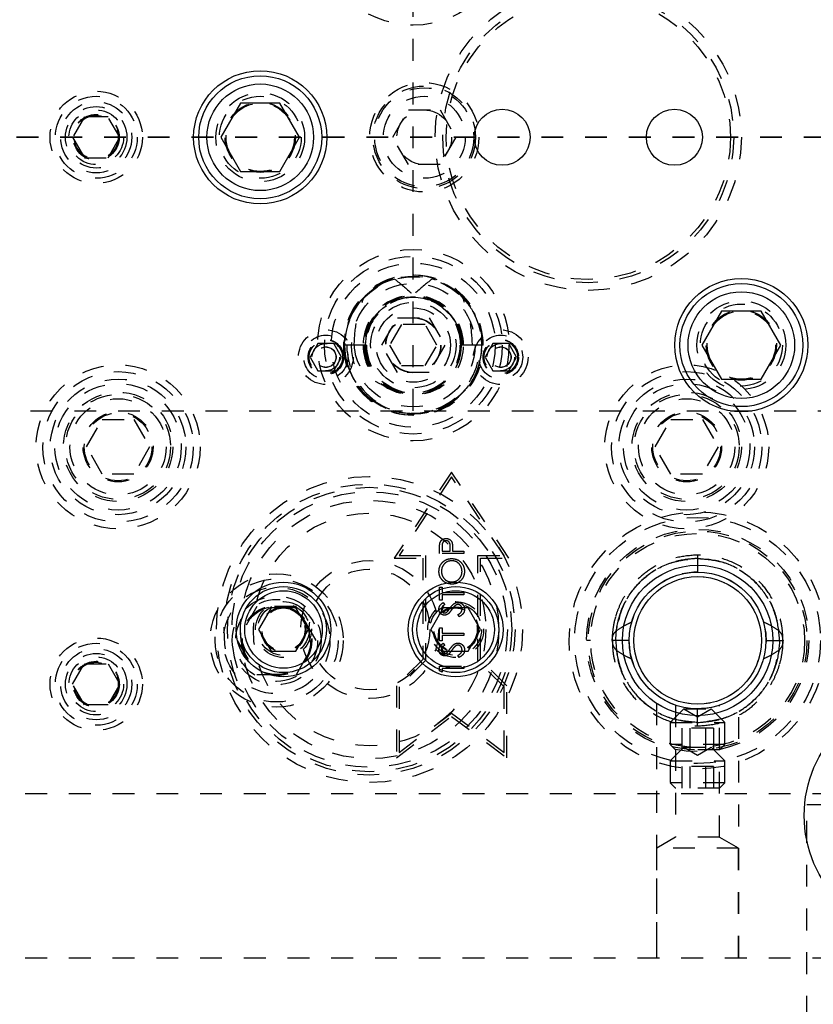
# Model space of a CAD drawing. Header units: inches. Extents: x 1772 to 2706, y -534 to -52.
# Tile 178 of 256: x 1911.48 to 1915.11, y -441.81 to -437.31. Entities that reach past the tile are written whole.
import ezdxf

# ---------------------------------------------------------------- set-up
doc = ezdxf.new("R2010")
doc.units = ezdxf.units.IN
doc.header["$LTSCALE"] = 0.5
doc.header["$MEASUREMENT"] = 0
doc.linetypes.add('HIDDEN', pattern=[0.225, 0.15, -0.075])
doc.linetypes.add('PHANTOM', pattern=[0.25, 0.125, -0.025, 0.025, -0.025, 0.025, -0.025])
doc.layers.add('SID-M-H', color=4, linetype='HIDDEN')
doc.layers.add('SID-M-S', color=105, linetype='Continuous')

msp = doc.modelspace()

# ---------------------------------------------------------------- linework, layer by layer
at = {"color": 7, "linetype": 'PHANTOM', "lineweight": 35}
msp.add_line((1931.36397, -437.85102), (1866.92985, -437.85102), dxfattribs=at)
at = {"layer": 'SID-M-H'}
for p, q in [((1913.27841, -439.10102), (1913.27841, -436.60102)), ((1913.18407, -437.85102), (1913.25624, -437.72602)), ((1913.25624, -437.72602), (1913.40058, -437.72602)), ((1913.40058, -437.72602), (1913.47274, -437.85102)), ((1911.77428, -437.75727), (1911.72015, -437.85102)), ((1911.88253, -437.75727), (1911.77428, -437.75727)), ((1911.93666, -437.85102), (1911.88253, -437.75727)), ((1911.72015, -437.85102), (1911.77428, -437.94477)), ((1911.88253, -437.94477), (1911.93666, -437.85102)), ((1913.25624, -437.97602), (1913.18407, -437.85102)), ((1913.47274, -437.85102), (1913.40058, -437.97602)), ((1911.77428, -437.94477), (1911.88253, -437.94477)), ((1913.40058, -437.97602), (1913.25624, -437.97602)), ((1913.52943, -438.61242), (1913.4975, -438.57612)), ((1913.53952, -438.62666), (1913.52943, -438.61242)), ((1913.13407, -438.80102), (1913.20624, -438.67602)), ((1913.20624, -438.67602), (1913.35058, -438.67602)), ((1913.35058, -438.67602), (1913.42274, -438.80102)), ((1913.43671, -438.64955), (1913.44008, -438.65827)), ((1913.22428, -438.70727), (1913.17015, -438.80102)), ((1913.33253, -438.70727), (1913.22428, -438.70727)), ((1913.38666, -438.80102), (1913.33253, -438.70727)), ((1913.59238, -438.80102), (1913.59094, -438.77094)), ((1912.84232, -438.79352), (1912.80624, -438.85602)), ((1912.91449, -438.79352), (1912.84232, -438.79352)), ((1912.95058, -438.85602), (1912.91449, -438.79352)), ((1913.06456, -438.80102), (1912.95918, -438.80102)), ((1913.20624, -438.92602), (1913.13407, -438.80102)), ((1913.17015, -438.80102), (1913.22428, -438.89477)), ((1913.33253, -438.89477), (1913.38666, -438.80102)), ((1913.42274, -438.80102), (1913.35058, -438.92602)), ((1913.59763, -438.80102), (1913.49225, -438.80102)), ((1913.64232, -438.79352), (1913.60624, -438.85602)), ((1913.71449, -438.79352), (1913.64232, -438.79352)), ((1913.75058, -438.85602), (1913.71449, -438.79352)), ((1912.80624, -438.85602), (1912.84232, -438.91852)), ((1912.91449, -438.91852), (1912.95058, -438.85602)), ((1913.60624, -438.85602), (1913.64232, -438.91852)), ((1913.71449, -438.91852), (1913.75058, -438.85602)), ((1913.22428, -438.89477), (1913.33253, -438.89477)), ((1912.84232, -438.91852), (1912.91449, -438.91852)), ((1913.35058, -438.92602), (1913.20624, -438.92602)), ((1913.64232, -438.91852), (1913.71449, -438.91852)), ((1875.52841, -439.10102), (1918.07841, -439.10102)), ((1911.78407, -439.26602), (1911.85624, -439.14102)), ((1911.85624, -439.14102), (1912.00058, -439.14102)), ((1912.00058, -439.14102), (1912.07274, -439.26602)), ((1914.38407, -439.26602), (1914.45624, -439.14102)), ((1914.45624, -439.14102), (1914.60058, -439.14102)), ((1914.60058, -439.14102), (1914.67274, -439.26602)), ((1911.85624, -439.39102), (1911.78407, -439.26602)), ((1912.07274, -439.26602), (1912.00058, -439.39102)), ((1914.45624, -439.39102), (1914.38407, -439.26602)), ((1914.67274, -439.26602), (1914.60058, -439.39102)), ((1912.00058, -439.39102), (1911.85624, -439.39102)), ((1913.45341, -439.3813), (1913.19098, -439.77494)), ((1913.45341, -439.40294), (1913.21341, -439.76294)), ((1913.71583, -439.77494), (1913.45341, -439.3813)), ((1913.69341, -439.76294), (1913.45341, -439.40294)), ((1914.60058, -439.39102), (1914.45624, -439.39102)), ((1913.40968, -439.72316), (1913.40968, -439.74356)), ((1913.44687, -439.74356), (1913.44711, -439.72403)), ((1913.21341, -439.76294), (1913.33341, -439.76294)), ((1913.33341, -439.76294), (1913.33341, -440.24294)), ((1913.39824, -439.75357), (1913.39824, -439.73169)), ((1913.5098, -439.75357), (1913.39824, -439.75357)), ((1913.40968, -439.74356), (1913.44687, -439.74356)), ((1913.45831, -439.73558), (1913.45831, -439.74356)), ((1913.45831, -439.74356), (1913.5098, -439.74356)), ((1913.5098, -439.74356), (1913.5098, -439.75357)), ((1913.57341, -439.76294), (1913.69341, -439.76294)), ((1913.57341, -440.24294), (1913.57341, -439.76294)), ((1914.57841, -439.76037), (1914.57841, -439.83837)), ((1913.19098, -439.77494), (1913.32141, -439.77494)), ((1913.32141, -439.77494), (1913.32141, -440.23797)), ((1913.58541, -439.77494), (1913.71583, -439.77494)), ((1913.58541, -440.23797), (1913.58541, -439.77494)), ((1914.50847, -439.84542), (1914.56143, -439.83798)), ((1914.56143, -439.83798), (1914.58119, -439.83753)), ((1913.39824, -439.90804), (1913.40968, -439.90804)), ((1913.39824, -439.96668), (1913.39824, -439.90804)), ((1913.40968, -439.90804), (1913.40968, -439.93236)), ((1913.40968, -439.93236), (1913.5098, -439.93236)), ((1913.5098, -439.94237), (1913.40968, -439.94237)), ((1913.40968, -439.94237), (1913.40968, -439.96668)), ((1913.5098, -439.93236), (1913.5098, -439.94237)), ((1913.40968, -439.96668), (1913.39824, -439.96668)), ((1913.41426, -439.97813), (1913.42112, -439.98718)), ((1914.32806, -439.96374), (1914.32806, -439.96374)), ((1912.56334, -439.99502), (1912.47327, -440.15102)), ((1912.74347, -439.99502), (1912.56334, -439.99502)), ((1912.83354, -440.15102), (1912.74347, -439.99502)), ((1913.48828, -440.04249), (1913.48263, -440.03306)), ((1914.87709, -440.05578), (1914.89007, -440.11713)), ((1913.39824, -440.09398), (1913.40968, -440.09398)), ((1913.39824, -440.15262), (1913.39824, -440.09398)), ((1913.40968, -440.09398), (1913.40968, -440.11829)), ((1913.40968, -440.11829), (1913.5098, -440.11829)), ((1913.5098, -440.12831), (1913.40968, -440.12831)), ((1913.40968, -440.12831), (1913.40968, -440.15262)), ((1913.5098, -440.11829), (1913.5098, -440.12831)), ((1914.89007, -440.11713), (1914.89181, -440.15896)), ((1912.47327, -440.15102), (1912.56334, -440.30702)), ((1912.74347, -440.30702), (1912.83354, -440.15102)), ((1913.40968, -440.15262), (1913.39824, -440.15262)), ((1913.41426, -440.16406), (1913.42112, -440.17311)), ((1914.08921, -440.15102), (1914.07021, -440.15102)), ((1914.26587, -440.15103), (1914.20345, -440.15103)), ((1914.26491, -440.15102), (1914.26524, -440.13665)), ((1914.27224, -440.21841), (1914.26491, -440.15102)), ((1914.89095, -440.15102), (1914.95337, -440.15101)), ((1915.08661, -440.15102), (1915.08661, -440.15102)), ((1913.48828, -440.22843), (1913.48263, -440.219)), ((1914.27807, -440.24089), (1914.27224, -440.21841)), ((1911.72015, -440.35102), (1911.77428, -440.25727)), ((1911.77428, -440.25727), (1911.88253, -440.25727)), ((1911.88253, -440.25727), (1911.93666, -440.35102)), ((1913.32141, -440.23797), (1913.20141, -440.35797)), ((1913.33341, -440.24294), (1913.21341, -440.36294)), ((1913.69341, -440.36294), (1913.57341, -440.24294)), ((1913.70541, -440.35797), (1913.58541, -440.23797)), ((1912.56334, -440.30702), (1912.74347, -440.30702)), ((1913.39824, -440.26847), (1913.5098, -440.26847)), ((1913.39824, -440.2891), (1913.39824, -440.26847)), ((1913.40968, -440.29565), (1913.39824, -440.2891)), ((1913.40968, -440.27849), (1913.40968, -440.29565)), ((1913.5098, -440.27849), (1913.40968, -440.27849)), ((1913.5098, -440.26847), (1913.5098, -440.27849)), ((1911.77428, -440.44477), (1911.72015, -440.35102)), ((1911.93666, -440.35102), (1911.88253, -440.44477)), ((1913.20141, -440.35797), (1913.20141, -440.68694)), ((1913.21341, -440.36294), (1913.21341, -440.66294)), ((1913.69341, -440.66294), (1913.69341, -440.36294)), ((1913.70541, -440.68694), (1913.70541, -440.35797)), ((1914.39041, -440.43881), (1914.39041, -441.60102)), ((1914.76641, -441.60102), (1914.76641, -440.43881)), ((1911.88253, -440.44477), (1911.77428, -440.44477)), ((1913.21341, -440.66294), (1913.45341, -440.48294)), ((1913.45341, -440.48294), (1913.69341, -440.66294)), ((1914.51591, -440.46352), (1914.45341, -440.52602)), ((1914.47791, -440.44721), (1914.47791, -441.05079)), ((1914.51591, -440.46352), (1914.64091, -440.46352)), ((1914.51591, -440.46352), (1914.57841, -440.49961)), ((1914.62594, -440.4609), (1914.56523, -440.46424)), ((1914.57841, -440.49961), (1914.64091, -440.46352)), ((1914.57841, -440.54167), (1914.57841, -440.46367)), ((1914.70341, -440.52602), (1914.64091, -440.46352)), ((1914.67891, -441.05079), (1914.67891, -440.4473)), ((1913.20141, -440.68694), (1913.45341, -440.49794)), ((1913.45341, -440.49794), (1913.70541, -440.68694)), ((1914.45341, -440.52602), (1914.70341, -440.52602)), ((1914.45341, -440.52602), (1914.45341, -440.62652)), ((1914.70341, -440.62652), (1914.70341, -440.52602)), ((1914.65058, -440.5526), (1914.50624, -440.5526)), ((1914.50624, -440.5526), (1914.50624, -440.65102)), ((1914.54232, -440.5526), (1914.54232, -440.65102)), ((1914.61449, -440.5526), (1914.61449, -440.65102)), ((1914.65058, -440.5526), (1914.65058, -440.65102)), ((1914.70341, -440.62652), (1914.45341, -440.62652)), ((1914.45341, -440.62652), (1914.47791, -440.65102)), ((1914.51591, -440.63852), (1914.45341, -440.70102)), ((1914.67891, -440.65102), (1914.47791, -440.65102)), ((1914.51591, -440.63852), (1914.64091, -440.63852)), ((1914.51591, -440.63852), (1914.57841, -440.67461)), ((1914.57841, -440.67461), (1914.64091, -440.63852)), ((1914.70341, -440.70102), (1914.64091, -440.63852)), ((1914.67891, -440.65102), (1914.70341, -440.62652)), ((1914.45341, -440.70102), (1914.70341, -440.70102)), ((1914.45341, -440.70102), (1914.45341, -440.80152)), ((1914.70341, -440.80152), (1914.70341, -440.70102)), ((1914.65058, -440.7276), (1914.50624, -440.7276)), ((1914.50624, -440.7276), (1914.50624, -440.82602)), ((1914.54232, -440.7276), (1914.54232, -440.82602)), ((1914.61449, -440.7276), (1914.61449, -440.82602)), ((1914.65058, -440.7276), (1914.65058, -440.82602)), ((1914.70341, -440.80152), (1914.45341, -440.80152)), ((1914.45341, -440.80152), (1914.47791, -440.82602)), ((1914.67891, -440.82602), (1914.70341, -440.80152)), ((1914.67891, -440.82602), (1914.47791, -440.82602)), ((1901.70341, -440.85102), (1918.07841, -440.85102)), ((1915.07841, -442.27602), (1915.07841, -440.90102)), ((1915.07841, -440.90102), (1916.82841, -440.90102)), ((1914.47791, -441.05079), (1914.39091, -441.10102)), ((1914.67891, -441.05079), (1914.47791, -441.05079)), ((1914.76591, -441.10102), (1914.67891, -441.05079)), ((1914.76591, -441.10102), (1914.39091, -441.10102)), ((1914.39091, -441.10102), (1914.39091, -441.60102)), ((1914.76591, -441.60102), (1914.76591, -441.10102)), ((1901.70341, -441.60102), (1918.07841, -441.60102))]:
    msp.add_line(p, q, dxfattribs=at)
for centre, radius in [((1913.27841, -436.90102), 0.4375), ((1914.07841, -437.85102), 0.7), ((1914.07841, -437.85102), 0.665), ((1914.07841, -437.85102), 0.65), ((1913.32841, -437.85102), 0.25), ((1911.82841, -437.85102), 0.211), ((1912.57841, -437.85102), 0.203), ((1913.32841, -437.85102), 0.23438), ((1913.32841, -437.85102), 0.22655), ((1911.82841, -437.85102), 0.1875), ((1911.82841, -437.85102), 0.1625), ((1912.57841, -437.85102), 0.1875), ((1912.57841, -437.85102), 0.16072), ((1912.57841, -437.85102), 0.16045), ((1912.57841, -437.85102), 0.15993), ((1912.57841, -437.85102), 0.15625), ((1913.32841, -437.85102), 0.1875), ((1911.82841, -437.85102), 0.1405), ((1911.82841, -437.85102), 0.125), ((1913.32841, -437.85102), 0.125), ((1911.82841, -437.85102), 0.10497), ((1911.82841, -437.85102), 0.1047), ((1911.82841, -437.85102), 0.10418), ((1911.82841, -437.85102), 0.1005), ((1913.27841, -438.80102), 0.4375), ((1913.27841, -438.80102), 0.40625), ((1913.27841, -438.80102), 0.375), ((1913.27841, -438.80102), 0.3125), ((1913.27841, -438.80102), 0.2825), ((1913.27841, -438.80102), 0.21909), ((1913.27841, -438.80102), 0.21875), ((1914.77841, -438.80102), 0.203), ((1913.27841, -438.80102), 0.1953), ((1913.27841, -438.80102), 0.17), ((1914.77841, -438.80102), 0.1875), ((1914.77841, -438.80102), 0.16072), ((1914.77841, -438.80102), 0.16045), ((1914.77841, -438.80102), 0.15993), ((1913.27841, -438.80102), 0.126), ((1913.27841, -438.80102), 0.125), ((1914.77841, -438.80102), 0.15625), ((1912.87841, -438.85602), 0.125), ((1913.67841, -438.85602), 0.125), ((1912.87841, -438.85602), 0.1005), ((1912.87841, -438.85602), 0.08068), ((1912.87841, -438.85602), 0.08006), ((1913.67841, -438.85602), 0.1005), ((1913.67841, -438.85602), 0.08068), ((1913.67841, -438.85602), 0.08006), ((1912.87841, -438.85602), 0.07603), ((1912.87841, -438.85602), 0.0625), ((1912.87841, -438.85602), 0.047), ((1912.87841, -438.85602), 0.0465), ((1913.67841, -438.85602), 0.07603), ((1913.67841, -438.85602), 0.0625), ((1913.67841, -438.85602), 0.047), ((1913.67841, -438.85602), 0.0465), ((1911.92841, -439.26602), 0.375), ((1914.52841, -439.26602), 0.375), ((1911.92841, -439.26602), 0.34375), ((1911.92841, -439.26602), 0.31), ((1914.52841, -439.26602), 0.34375), ((1914.52841, -439.26602), 0.31), ((1911.92841, -439.26602), 0.28906), ((1914.52841, -439.26602), 0.28906), ((1911.92841, -439.26602), 0.25), ((1911.92841, -439.26602), 0.24), ((1911.92841, -439.26602), 0.22), ((1914.52841, -439.26602), 0.25), ((1914.52841, -439.26602), 0.24), ((1914.52841, -439.26602), 0.22), ((1911.92841, -439.26602), 0.16), ((1911.92841, -439.26602), 0.155), ((1914.52841, -439.26602), 0.16), ((1914.52841, -439.26602), 0.155), ((1913.07841, -440.10102), 0.7), ((1913.07841, -440.10102), 0.665), ((1913.07841, -440.10102), 0.65), ((1913.07841, -440.10102), 0.62992), ((1913.07841, -440.10102), 0.59055), ((1913.07841, -440.10102), 0.5315), ((1914.57841, -440.15102), 0.5875), ((1914.57841, -440.15102), 0.5625), ((1914.57841, -440.15102), 0.5082), ((1914.57841, -440.15102), 0.5), ((1914.57841, -440.15102), 0.4892), ((1913.07841, -440.10102), 0.31496), ((1912.65341, -440.15102), 0.3045), ((1913.07841, -440.10102), 0.27559), ((1914.57841, -440.15102), 0.29167), ((1912.65341, -440.15102), 0.28125), ((1912.65341, -440.15102), 0.24375), ((1912.65341, -440.15102), 0.203), ((1912.65341, -440.15102), 0.1875), ((1912.65341, -440.15102), 0.16072), ((1912.65341, -440.15102), 0.16045), ((1912.65341, -440.15102), 0.15993), ((1912.68471, -440.10102), 0.12795), ((1912.68471, -440.10102), 0.11811), ((1913.47211, -440.10102), 0.12795), ((1913.47211, -440.10102), 0.11811), ((1912.65341, -440.15102), 0.15625), ((1912.68471, -440.10102), 0.10289), ((1912.68471, -440.10102), 0.10262), ((1912.68471, -440.10102), 0.1021), ((1912.68471, -440.10102), 0.09843), ((1913.47211, -440.10102), 0.10289), ((1913.47211, -440.10102), 0.10262), ((1913.47211, -440.10102), 0.1021), ((1913.47211, -440.10102), 0.09843), ((1911.82841, -440.35102), 0.211), ((1911.82841, -440.35102), 0.1875), ((1911.82841, -440.35102), 0.1625), ((1911.82841, -440.35102), 0.1405), ((1911.82841, -440.35102), 0.125), ((1911.82841, -440.35102), 0.10497), ((1911.82841, -440.35102), 0.1047), ((1911.82841, -440.35102), 0.10418), ((1911.82841, -440.35102), 0.1005)]:
    msp.add_circle(centre, radius, dxfattribs=at)
for centre, radius, start, end in [((1913.27525, -438.79707), 0.31609, 32.88818, 180.71657), ((1913.28103, -438.79791), 0.31662, 359.43734, 180.56266), ((1913.27841, -438.80102), 0.31398, 45.74879, 0), ((1913.2767, -438.79973), 0.31227, 105.56837, 180.23692), ((1913.28184, -438.7972), 0.30938, 34.63691, 74.61328), ((1913.27341, -438.79874), 0.2241, 359.41587, 180.58413), ((1913.2834, -438.79874), 0.2241, 359.41587, 180.58413), ((1913.27699, -438.79955), 0.21769, 87.16251, 180.38783), ((1913.28142, -438.79728), 0.21551, 93.29352, 139.83275), ((1913.27982, -438.79955), 0.21769, 359.61217, 92.83749), ((1913.27539, -438.79728), 0.21551, 40.16725, 86.70648), ((1913.27578, -438.80413), 0.31662, 179.43734, 0.56266), ((1913.28103, -438.80413), 0.31662, 179.43734, 0.56266), ((1913.27341, -438.80395), 0.30899, 179.45633, 0.54367), ((1913.2834, -438.80395), 0.30899, 179.45633, 0.54367), ((1913.27341, -438.80331), 0.2241, 179.41587, 0.58413), ((1913.28265, -438.80138), 0.23334, 179.91307, 230.49087), ((1913.2834, -438.80331), 0.2241, 179.41587, 0.58413), ((1913.27578, -438.80323), 0.21648, 179.41587, 0.58413), ((1913.28103, -438.80323), 0.21648, 179.41587, 0.58413)]:
    msp.add_arc(centre, radius, start, end, dxfattribs=at)
for centre, major_axis, ratio, start_param, end_param in [((1913.27716, -438.80102), (-0.31523, 0), 0.9870859, 5.4753657, 6.2831853), ((1913.27564, -438.80102), (-0.22186, 0), 0.9870859, 4.742154, 6.2831853), ((1913.28117, -438.80102), (0.22186, 0), 0.9870859, 0, 1.5410313), ((1913.27966, -438.80102), (0.31523, 0), 0.9870859, 0, 0.8078196), ((1913.27966, -438.80102), (-0.21785, 0), 0.9870859, 5.5572375, 6.2831853), ((1913.27716, -438.80102), (0.21785, 0), 0.9870859, 0, 0.7259478), ((1913.21734, -438.80102), (-0.20938, 0), 0.9386626, 0, 1.162481), ((1913.30292, -438.80102), (0.24913, 0), 0.9840293, 3.1415927, 3.9684223)]:
    msp.add_ellipse(centre, major_axis=major_axis, ratio=ratio, start_param=start_param, end_param=end_param, dxfattribs=at)
for points, knots in [([(1913.19289, -438.49892), (1913.21979, -438.52024), (1913.25283, -438.54645), (1913.28229, -438.57653), (1913.28777, -438.58213)], [0, 0, 0, 0, 0.8139762, 1, 1, 1, 1]), ([(1913.36392, -438.49892), (1913.33703, -438.52024), (1913.30398, -438.54645), (1913.27452, -438.57653), (1913.26904, -438.58213)], [0, 0, 0, 0, 0.8139762, 1, 1, 1, 1]), ([(1913.00796, -438.80102), (1913.01001, -438.76394), (1913.01414, -438.68904), (1913.0397, -438.61849), (1913.0526, -438.58286)], [0, 0, 0, 0, 0.49495649, 1, 1, 1, 1]), ([(1913.50421, -438.58286), (1913.52612, -438.6105), (1913.56993, -438.66576), (1913.5907, -438.74609), (1913.59208, -438.79111), (1913.59238, -438.80102)], [0, 0, 0, 0, 0.4382523, 0.8762788, 1, 1, 1, 1]), ([(1913.54885, -438.80102), (1913.54681, -438.76394), (1913.54268, -438.68904), (1913.51712, -438.61849), (1913.50421, -438.58286)], [0, 0, 0, 0, 0.4949565, 1, 1, 1, 1]), ([(1913.39824, -439.73169), (1913.39822, -439.72692), (1913.3982, -439.71841), (1913.39939, -439.70999), (1913.39991, -439.70628)], [0, 0, 0, 0, 0.5603137, 1, 1, 1, 1]), ([(1913.39991, -439.70628), (1913.40114, -439.70289), (1913.40359, -439.69612), (1913.41112, -439.68909), (1913.4197, -439.68541), (1913.42534, -439.68508), (1913.42816, -439.68492)], [0, 0, 0, 0, 0.279718, 0.5593326, 0.7794932, 1, 1, 1, 1]), ([(1913.42821, -439.69493), (1913.42501, -439.69544), (1913.42019, -439.6962), (1913.41516, -439.70031), (1913.4095, -439.70818), (1913.4096, -439.71651), (1913.40968, -439.72316)], [0, 0, 0, 0, 0.2489932, 0.3747701, 0.5004504, 1, 1, 1, 1]), ([(1913.42816, -439.68492), (1913.43184, -439.68518), (1913.43919, -439.68571), (1913.44814, -439.6913), (1913.45392, -439.6989), (1913.45562, -439.70442), (1913.45648, -439.70718)], [0, 0, 0, 0, 0.2800989, 0.5593238, 0.7794579, 1, 1, 1, 1]), ([(1913.44711, -439.72403), (1913.44711, -439.71724), (1913.44711, -439.70875), (1913.44159, -439.70048), (1913.43646, -439.69619), (1913.4315, -439.69543), (1913.42821, -439.69493)], [0, 0, 0, 0, 0.4996987, 0.6253044, 0.7510767, 1, 1, 1, 1]), ([(1913.45648, -439.70718), (1913.45714, -439.71246), (1913.45832, -439.72189), (1913.45831, -439.7314), (1913.45831, -439.73558)], [0, 0, 0, 0, 0.5596856, 1, 1, 1, 1]), ([(1914.57841, -439.76037), (1914.54479, -439.76294), (1914.48064, -439.76784), (1914.39477, -439.80282), (1914.32634, -439.8492), (1914.27513, -439.90194), (1914.23892, -439.95487), (1914.21523, -440.00429), (1914.20044, -440.04917), (1914.19156, -440.09391), (1914.18711, -440.12767), (1914.18832, -440.14765), (1914.18852, -440.1509)], [0, 0, 0, 0, 0.1642843, 0.3135734, 0.4477904, 0.5670794, 0.671348, 0.760539, 0.8346981, 0.9020185, 0.9840237, 1, 1, 1, 1]), ([(1914.96828, -440.15076), (1914.96789, -440.13416), (1914.96695, -440.09434), (1914.95188, -440.02936), (1914.92048, -439.95618), (1914.86793, -439.88343), (1914.79246, -439.81897), (1914.69332, -439.77065), (1914.61779, -439.7639), (1914.57841, -439.76037)], [0, 0, 0, 0, 0.0812569, 0.1949579, 0.3243989, 0.4696984, 0.6307018, 0.8074564, 1, 1, 1, 1]), ([(1913.39538, -439.83581), (1913.3963, -439.82707), (1913.39814, -439.8096), (1913.41394, -439.79002), (1913.4334, -439.77818), (1913.44711, -439.77703), (1913.45398, -439.77646)], [0, 0, 0, 0, 0.2797416, 0.5593369, 0.7795714, 1, 1, 1, 1]), ([(1913.45395, -439.78647), (1913.44687, -439.78732), (1913.4327, -439.78904), (1913.41736, -439.80262), (1913.40842, -439.81868), (1913.40735, -439.82977), (1913.40682, -439.83532)], [0, 0, 0, 0, 0.2794657, 0.5588585, 0.7794794, 1, 1, 1, 1]), ([(1913.50122, -439.83532), (1913.5004, -439.82824), (1913.49877, -439.81408), (1913.48657, -439.79767), (1913.47068, -439.788), (1913.45953, -439.78698), (1913.45395, -439.78647)], [0, 0, 0, 0, 0.279813, 0.5593572, 0.7796358, 1, 1, 1, 1]), ([(1913.45398, -439.77646), (1913.46263, -439.77744), (1913.47994, -439.7794), (1913.49912, -439.7953), (1913.51091, -439.81452), (1913.51208, -439.82812), (1913.51266, -439.83492)], [0, 0, 0, 0, 0.2796248, 0.559352, 0.7795827, 1, 1, 1, 1]), ([(1914.20345, -440.15101), (1914.20654, -440.11439), (1914.21272, -440.04111), (1914.26207, -439.9405), (1914.34002, -439.85336), (1914.44884, -439.78899), (1914.53522, -439.78028), (1914.57841, -439.77593)], [0, 0, 0, 0, 0.1866588, 0.3734284, 0.5601675, 0.7800825, 1, 1, 1, 1]), ([(1914.57841, -439.77593), (1914.54177, -439.77913), (1914.46851, -439.78552), (1914.36767, -439.83442), (1914.28101, -439.91289), (1914.21633, -440.02141), (1914.20774, -440.10782), (1914.20345, -440.15103)], [0, 0, 0, 0, 0.1867859, 0.3735113, 0.5602438, 0.7800974, 1, 1, 1, 1]), ([(1914.20593, -440.10737), (1914.21256, -440.07403), (1914.22584, -440.00731), (1914.27874, -439.91838), (1914.35585, -439.8425), (1914.45845, -439.78711), (1914.53842, -439.77966), (1914.57841, -439.77593)], [0, 0, 0, 0, 0.1866411, 0.3734192, 0.5601372, 0.7800682, 1, 1, 1, 1]), ([(1914.57841, -439.77593), (1914.54449, -439.77868), (1914.47667, -439.78417), (1914.38209, -439.82617), (1914.29809, -439.89428), (1914.23088, -439.9895), (1914.21431, -440.06808), (1914.20602, -440.10737)], [0, 0, 0, 0, 0.1867762, 0.3735154, 0.5602057, 0.7801315, 1, 1, 1, 1]), ([(1914.95337, -440.15101), (1914.95028, -440.11439), (1914.9441, -440.04111), (1914.89475, -439.9405), (1914.81679, -439.85336), (1914.70798, -439.78899), (1914.6216, -439.78028), (1914.57841, -439.77593)], [0, 0, 0, 0, 0.1866588, 0.3734284, 0.5601675, 0.7800825, 1, 1, 1, 1]), ([(1914.95089, -440.10737), (1914.94425, -440.07403), (1914.93097, -440.00731), (1914.87808, -439.91838), (1914.80096, -439.8425), (1914.69836, -439.78711), (1914.61839, -439.77966), (1914.57841, -439.77593)], [0, 0, 0, 0, 0.1866411, 0.3734192, 0.5601372, 0.7800682, 1, 1, 1, 1]), ([(1914.57841, -439.77593), (1914.61232, -439.77868), (1914.68015, -439.78417), (1914.77472, -439.82617), (1914.85873, -439.89428), (1914.92593, -439.9895), (1914.94251, -440.06808), (1914.95079, -440.10737)], [0, 0, 0, 0, 0.1867762, 0.3735154, 0.5602057, 0.7801315, 1, 1, 1, 1]), ([(1914.57841, -439.77593), (1914.61504, -439.77913), (1914.6883, -439.78552), (1914.78914, -439.83442), (1914.87581, -439.91289), (1914.94049, -440.02141), (1914.94907, -440.10782), (1914.95337, -440.15103)], [0, 0, 0, 0, 0.1867859, 0.3735113, 0.5602438, 0.7800974, 1, 1, 1, 1]), ([(1913.45451, -439.89374), (1913.4459, -439.89271), (1913.42869, -439.89065), (1913.40908, -439.87538), (1913.3974, -439.85611), (1913.39605, -439.84258), (1913.39538, -439.83581)], [0, 0, 0, 0, 0.279731, 0.5593268, 0.7796805, 1, 1, 1, 1]), ([(1913.40682, -439.83532), (1913.40773, -439.84237), (1913.40954, -439.85646), (1913.42198, -439.87257), (1913.43779, -439.88222), (1913.44891, -439.88322), (1913.45447, -439.88373)], [0, 0, 0, 0, 0.27963534, 0.55934042, 0.77962708, 1, 1, 1, 1]), ([(1913.45447, -439.88373), (1913.4615, -439.88288), (1913.47557, -439.88117), (1913.49072, -439.86768), (1913.49988, -439.85188), (1913.50077, -439.84084), (1913.50122, -439.83532)], [0, 0, 0, 0, 0.2794063, 0.559071, 0.7794588, 1, 1, 1, 1]), ([(1913.51266, -439.83492), (1913.5117, -439.84356), (1913.50979, -439.86085), (1913.49402, -439.88009), (1913.47487, -439.89194), (1913.4613, -439.89314), (1913.45451, -439.89374)], [0, 0, 0, 0, 0.27966329, 0.55935394, 0.77963639, 1, 1, 1, 1]), ([(1913.39538, -440.00785), (1913.39571, -440.00441), (1913.39637, -439.99754), (1913.40293, -439.98678), (1913.40996, -439.98141), (1913.41426, -439.97813)], [0, 0, 0, 0, 0.279791, 0.5594911, 1, 1, 1, 1]), ([(1913.42112, -439.98718), (1913.41873, -439.98911), (1913.41478, -439.99229), (1913.40997, -439.9975), (1913.40729, -440.00299), (1913.40698, -440.00697), (1913.40682, -440.00897)], [0, 0, 0, 0, 0.340415, 0.560463, 0.7801833, 1, 1, 1, 1]), ([(1913.44647, -440.00298), (1913.45165, -439.99598), (1913.45886, -439.98624), (1913.47229, -439.97795), (1913.47908, -439.97711), (1913.48247, -439.9767)], [0, 0, 0, 0, 0.5601366, 0.7802692, 1, 1, 1, 1]), ([(1913.47136, -439.99071), (1913.46768, -439.99415), (1913.46111, -440.00029), (1913.45588, -440.0076), (1913.45357, -440.01082)], [0, 0, 0, 0, 0.5595057, 1, 1, 1, 1]), ([(1913.48231, -439.98671), (1913.48009, -439.98699), (1913.47612, -439.98748), (1913.47282, -439.98972), (1913.47136, -439.99071)], [0, 0, 0, 0, 0.5590236, 1, 1, 1, 1]), ([(1913.50122, -440.00856), (1913.50091, -440.00557), (1913.50029, -439.99958), (1913.49581, -439.99224), (1913.48938, -439.98759), (1913.48467, -439.987), (1913.48231, -439.98671)], [0, 0, 0, 0, 0.280186, 0.5600563, 0.7801614, 1, 1, 1, 1]), ([(1913.48247, -439.9767), (1913.48703, -439.97732), (1913.49617, -439.97857), (1913.50587, -439.9875), (1913.5118, -439.99779), (1913.51237, -440.00497), (1913.51266, -440.00856)], [0, 0, 0, 0, 0.2791586, 0.5590843, 0.7794417, 1, 1, 1, 1]), ([(1913.42141, -440.03534), (1913.41745, -440.03485), (1913.40954, -440.03388), (1913.40092, -440.02628), (1913.39616, -440.01716), (1913.39564, -440.01095), (1913.39538, -440.00785)], [0, 0, 0, 0, 0.2795311, 0.5588327, 0.7793486, 1, 1, 1, 1]), ([(1913.40682, -440.00897), (1913.407, -440.01123), (1913.40735, -440.01575), (1913.41081, -440.02122), (1913.4156, -440.02477), (1913.41916, -440.02514), (1913.42094, -440.02533)], [0, 0, 0, 0, 0.28029896, 0.55983168, 0.77989964, 1, 1, 1, 1]), ([(1913.42094, -440.02533), (1913.4225, -440.0252), (1913.42562, -440.02494), (1913.43075, -440.02252), (1913.43361, -440.0197), (1913.43536, -440.01797)], [0, 0, 0, 0, 0.2799313, 0.5597794, 1, 1, 1, 1]), ([(1913.4384, -440.0291), (1913.43551, -440.03107), (1913.43034, -440.03459), (1913.42414, -440.03511), (1913.42141, -440.03534)], [0, 0, 0, 0, 0.5598216, 1, 1, 1, 1]), ([(1913.43536, -440.01797), (1913.4375, -440.01522), (1913.44131, -440.01031), (1913.44489, -440.00522), (1913.44647, -440.00298)], [0, 0, 0, 0, 0.55990578, 1, 1, 1, 1]), ([(1913.45357, -440.01082), (1913.451, -440.01446), (1913.44642, -440.02095), (1913.44085, -440.02661), (1913.4384, -440.0291)], [0, 0, 0, 0, 0.5604127, 1, 1, 1, 1]), ([(1913.48263, -440.03306), (1913.48772, -440.02974), (1913.49482, -440.02512), (1913.50048, -440.01567), (1913.50097, -440.01093), (1913.50122, -440.00856)], [0, 0, 0, 0, 0.5593206, 0.7797817, 1, 1, 1, 1]), ([(1913.51266, -440.00856), (1913.51225, -440.01269), (1913.51142, -440.02095), (1913.50301, -440.03366), (1913.49387, -440.03914), (1913.48828, -440.04249)], [0, 0, 0, 0, 0.279885, 0.5596773, 1, 1, 1, 1]), ([(1914.20335, -440.0434), (1914.20251, -440.04586), (1914.19724, -440.06132), (1914.19177, -440.09402), (1914.18705, -440.12766), (1914.18831, -440.14764), (1914.18851, -440.1509)], [0, 0, 0, 0, 0.0713569, 0.449441, 0.910068, 1, 1, 1, 1]), ([(1914.20587, -440.10736), (1914.21854, -440.09861), (1914.24117, -440.08297), (1914.26627, -440.07175), (1914.27731, -440.06681)], [0, 0, 0, 0, 0.559993, 1, 1, 1, 1]), ([(1914.95095, -440.10736), (1914.93828, -440.09861), (1914.91565, -440.08297), (1914.89055, -440.07175), (1914.8795, -440.06681)], [0, 0, 0, 0, 0.559993, 1, 1, 1, 1]), ([(1914.18776, -440.15102), (1914.1885, -440.14167), (1914.18983, -440.12501), (1914.20098, -440.11275), (1914.20587, -440.10736)], [0, 0, 0, 0, 0.5612126, 1, 1, 1, 1]), ([(1914.96906, -440.15102), (1914.96831, -440.14167), (1914.96698, -440.12501), (1914.95584, -440.11275), (1914.95095, -440.10736)], [0, 0, 0, 0, 0.5612126, 1, 1, 1, 1]), ([(1913.39538, -440.19379), (1913.39571, -440.19035), (1913.39637, -440.18348), (1913.40293, -440.17272), (1913.40996, -440.16735), (1913.41426, -440.16406)], [0, 0, 0, 0, 0.27979102, 0.55949108, 1, 1, 1, 1]), ([(1913.42112, -440.17311), (1913.41873, -440.17505), (1913.41478, -440.17823), (1913.40997, -440.18344), (1913.40729, -440.18892), (1913.40698, -440.19291), (1913.40682, -440.1949)], [0, 0, 0, 0, 0.340415, 0.560463, 0.7801833, 1, 1, 1, 1]), ([(1913.44647, -440.18891), (1913.45165, -440.18192), (1913.45886, -440.17218), (1913.47229, -440.16388), (1913.47908, -440.16305), (1913.48247, -440.16263)], [0, 0, 0, 0, 0.5601366, 0.7802692, 1, 1, 1, 1]), ([(1913.48231, -440.17264), (1913.48009, -440.17292), (1913.47612, -440.17342), (1913.47282, -440.17566), (1913.47136, -440.17665)], [0, 0, 0, 0, 0.5590236, 1, 1, 1, 1]), ([(1913.50122, -440.1945), (1913.50091, -440.19151), (1913.50029, -440.18552), (1913.49581, -440.17818), (1913.48938, -440.17353), (1913.48467, -440.17294), (1913.48231, -440.17264)], [0, 0, 0, 0, 0.280186, 0.5600563, 0.7801614, 1, 1, 1, 1]), ([(1913.48247, -440.16263), (1913.48703, -440.16326), (1913.49617, -440.16451), (1913.50587, -440.17344), (1913.5118, -440.18373), (1913.51237, -440.19091), (1913.51266, -440.1945)], [0, 0, 0, 0, 0.2791586, 0.5590843, 0.7794417, 1, 1, 1, 1]), ([(1914.18776, -440.15102), (1914.1885, -440.16037), (1914.18983, -440.17703), (1914.20098, -440.1893), (1914.20587, -440.19468)], [0, 0, 0, 0, 0.5612126, 1, 1, 1, 1]), ([(1914.20345, -440.15101), (1914.20097, -440.15101), (1914.19602, -440.15101), (1914.18971, -440.15101), (1914.18858, -440.15101), (1914.18789, -440.15101)], [0, 0, 0, 0, 0.28087893, 0.56250419, 1, 1, 1, 1]), ([(1914.18853, -440.15129), (1914.18893, -440.16788), (1914.18987, -440.20771), (1914.20493, -440.27269), (1914.23633, -440.34586), (1914.28888, -440.41862), (1914.36435, -440.48307), (1914.4635, -440.53139), (1914.53903, -440.53815), (1914.57841, -440.54167)], [0, 0, 0, 0, 0.0812569, 0.1949579, 0.3243989, 0.4696984, 0.6307018, 0.8074564, 1, 1, 1, 1]), ([(1914.57841, -440.52611), (1914.54177, -440.52292), (1914.46851, -440.51652), (1914.36767, -440.46763), (1914.28101, -440.38915), (1914.21633, -440.28063), (1914.20774, -440.19422), (1914.20345, -440.15101)], [0, 0, 0, 0, 0.1867859, 0.3735113, 0.5602438, 0.7800974, 1, 1, 1, 1]), ([(1914.20345, -440.15103), (1914.20654, -440.18766), (1914.21272, -440.26093), (1914.26207, -440.36154), (1914.34002, -440.44868), (1914.44884, -440.51306), (1914.53522, -440.52176), (1914.57841, -440.52611)], [0, 0, 0, 0, 0.1866588, 0.3734284, 0.5601675, 0.7800825, 1, 1, 1, 1]), ([(1914.57841, -440.52611), (1914.61504, -440.52292), (1914.6883, -440.51652), (1914.78914, -440.46763), (1914.87581, -440.38915), (1914.94049, -440.28063), (1914.94907, -440.19422), (1914.95337, -440.15101)], [0, 0, 0, 0, 0.1867859, 0.3735113, 0.5602438, 0.7800974, 1, 1, 1, 1]), ([(1914.95337, -440.15103), (1914.95028, -440.18766), (1914.9441, -440.26093), (1914.89475, -440.36154), (1914.81679, -440.44868), (1914.70798, -440.51306), (1914.6216, -440.52176), (1914.57841, -440.52611)], [0, 0, 0, 0, 0.1866588, 0.3734284, 0.5601675, 0.7800825, 1, 1, 1, 1]), ([(1914.57841, -440.54167), (1914.61202, -440.5391), (1914.67618, -440.5342), (1914.76204, -440.49922), (1914.83048, -440.45285), (1914.88168, -440.4001), (1914.91789, -440.34717), (1914.94158, -440.29775), (1914.95637, -440.25288), (1914.96525, -440.20813), (1914.9697, -440.17438), (1914.96849, -440.1544), (1914.9683, -440.15114)], [0, 0, 0, 0, 0.1642843, 0.3135734, 0.4477904, 0.5670794, 0.671348, 0.760539, 0.8346981, 0.9020185, 0.9840237, 1, 1, 1, 1]), ([(1914.96906, -440.15102), (1914.96831, -440.16037), (1914.96698, -440.17703), (1914.95584, -440.1893), (1914.95095, -440.19468)], [0, 0, 0, 0, 0.5612126, 1, 1, 1, 1]), ([(1914.95337, -440.15103), (1914.95584, -440.15103), (1914.9608, -440.15103), (1914.9671, -440.15103), (1914.96823, -440.15103), (1914.96892, -440.15103)], [0, 0, 0, 0, 0.2808789, 0.5625042, 1, 1, 1, 1]), ([(1914.95347, -440.25864), (1914.9543, -440.25619), (1914.95957, -440.24072), (1914.96504, -440.20802), (1914.96977, -440.17438), (1914.96851, -440.1544), (1914.9683, -440.15114)], [0, 0, 0, 0, 0.0713569, 0.449441, 0.910068, 1, 1, 1, 1]), ([(1913.42141, -440.22127), (1913.41745, -440.22079), (1913.40954, -440.21982), (1913.40092, -440.21222), (1913.39616, -440.2031), (1913.39564, -440.19689), (1913.39538, -440.19379)], [0, 0, 0, 0, 0.2795311, 0.5588327, 0.7793486, 1, 1, 1, 1]), ([(1913.40682, -440.1949), (1913.407, -440.19717), (1913.40735, -440.20169), (1913.41081, -440.20716), (1913.4156, -440.21071), (1913.41916, -440.21108), (1913.42094, -440.21126)], [0, 0, 0, 0, 0.280299, 0.5598317, 0.7798996, 1, 1, 1, 1]), ([(1913.42094, -440.21126), (1913.4225, -440.21113), (1913.42562, -440.21087), (1913.43075, -440.20845), (1913.43361, -440.20563), (1913.43536, -440.20391)], [0, 0, 0, 0, 0.2799313, 0.5597794, 1, 1, 1, 1]), ([(1913.4384, -440.21504), (1913.43551, -440.21701), (1913.43034, -440.22053), (1913.42414, -440.22105), (1913.42141, -440.22127)], [0, 0, 0, 0, 0.5598216, 1, 1, 1, 1]), ([(1913.43536, -440.20391), (1913.4375, -440.20116), (1913.44131, -440.19624), (1913.44489, -440.19115), (1913.44647, -440.18891)], [0, 0, 0, 0, 0.5599058, 1, 1, 1, 1]), ([(1913.45357, -440.19676), (1913.451, -440.2004), (1913.44642, -440.20689), (1913.44085, -440.21255), (1913.4384, -440.21504)], [0, 0, 0, 0, 0.5604127, 1, 1, 1, 1]), ([(1913.47136, -440.17665), (1913.46768, -440.18008), (1913.46111, -440.18623), (1913.45588, -440.19354), (1913.45357, -440.19676)], [0, 0, 0, 0, 0.5595057, 1, 1, 1, 1]), ([(1913.48263, -440.219), (1913.48772, -440.21568), (1913.49482, -440.21106), (1913.50048, -440.20161), (1913.50097, -440.19687), (1913.50122, -440.1945)], [0, 0, 0, 0, 0.5593206, 0.7797817, 1, 1, 1, 1]), ([(1913.51266, -440.1945), (1913.51225, -440.19863), (1913.51142, -440.20688), (1913.50301, -440.2196), (1913.49387, -440.22508), (1913.48828, -440.22843)], [0, 0, 0, 0, 0.279885, 0.5596773, 1, 1, 1, 1]), ([(1914.20587, -440.19468), (1914.21854, -440.20344), (1914.24117, -440.21908), (1914.26627, -440.23029), (1914.27731, -440.23523)], [0, 0, 0, 0, 0.559993, 1, 1, 1, 1]), ([(1914.20593, -440.19467), (1914.21256, -440.22802), (1914.22584, -440.29473), (1914.27874, -440.38366), (1914.35585, -440.45955), (1914.45845, -440.51493), (1914.53842, -440.52239), (1914.57841, -440.52611)], [0, 0, 0, 0, 0.1866411, 0.3734192, 0.5601372, 0.7800682, 1, 1, 1, 1]), ([(1914.57841, -440.52611), (1914.54449, -440.52337), (1914.47667, -440.51788), (1914.38209, -440.47587), (1914.29809, -440.40776), (1914.23088, -440.31255), (1914.21431, -440.23396), (1914.20602, -440.19467)], [0, 0, 0, 0, 0.1867762, 0.3735154, 0.5602057, 0.7801315, 1, 1, 1, 1]), ([(1914.57841, -440.52611), (1914.61232, -440.52337), (1914.68015, -440.51788), (1914.77472, -440.47587), (1914.85873, -440.40776), (1914.92593, -440.31255), (1914.94251, -440.23396), (1914.95079, -440.19467)], [0, 0, 0, 0, 0.1867762, 0.3735154, 0.5602057, 0.7801315, 1, 1, 1, 1]), ([(1914.95089, -440.19467), (1914.94425, -440.22802), (1914.93097, -440.29473), (1914.87808, -440.38366), (1914.80096, -440.45955), (1914.69836, -440.51493), (1914.61839, -440.52239), (1914.57841, -440.52611)], [0, 0, 0, 0, 0.1866411, 0.3734192, 0.5601372, 0.7800682, 1, 1, 1, 1]), ([(1914.95095, -440.19468), (1914.93828, -440.20344), (1914.91565, -440.21908), (1914.89055, -440.23029), (1914.8795, -440.23523)], [0, 0, 0, 0, 0.559993, 1, 1, 1, 1])]:
    msp.add_open_spline(points, degree=3, knots=knots, dxfattribs=at)
at = {"layer": 'SID-M-S'}
for p, q in [((1912.48834, -437.69502), (1912.39827, -437.85102)), ((1912.66847, -437.69502), (1912.48834, -437.69502)), ((1912.75854, -437.85102), (1912.66847, -437.69502)), ((1912.39827, -437.85102), (1912.48834, -438.00702)), ((1912.66847, -438.00702), (1912.75854, -437.85102)), ((1912.48834, -438.00702), (1912.66847, -438.00702)), ((1914.68834, -438.64502), (1914.59827, -438.80102)), ((1914.86847, -438.64502), (1914.68834, -438.64502)), ((1914.95854, -438.80102), (1914.86847, -438.64502)), ((1914.59827, -438.80102), (1914.68834, -438.95702)), ((1914.86847, -438.95702), (1914.95854, -438.80102)), ((1914.68834, -438.95702), (1914.86847, -438.95702)), ((1912.62788, -440.0026), (1912.57105, -440.10102)), ((1912.74153, -440.0026), (1912.62788, -440.0026)), ((1912.79836, -440.10102), (1912.74153, -440.0026)), ((1913.41528, -440.0026), (1913.35846, -440.10102)), ((1913.52893, -440.0026), (1913.41528, -440.0026)), ((1913.58576, -440.10102), (1913.52893, -440.0026)), ((1912.57105, -440.10102), (1912.62788, -440.19945)), ((1912.74153, -440.19945), (1912.79836, -440.10102)), ((1913.35846, -440.10102), (1913.41528, -440.19945)), ((1913.52893, -440.19945), (1913.58576, -440.10102)), ((1912.62788, -440.19945), (1912.74153, -440.19945)), ((1913.41528, -440.19945), (1913.52893, -440.19945))]:
    msp.add_line(p, q, dxfattribs=at)
for centre, radius in [((1912.57841, -437.85102), 0.3045), ((1912.57841, -437.85102), 0.28125), ((1912.57841, -437.85102), 0.24375), ((1913.68471, -437.85102), 0.12795), ((1914.47211, -437.85102), 0.12795), ((1914.77841, -438.80102), 0.3045), ((1914.77841, -438.80102), 0.28125), ((1914.77841, -438.80102), 0.24375), ((1914.57841, -440.15102), 0.34375), ((1914.57841, -440.15102), 0.31265), ((1914.57841, -440.15102), 0.3125), ((1914.57841, -440.15102), 0.29167), ((1912.68471, -440.10102), 0.21654), ((1912.68471, -440.10102), 0.19685), ((1913.47211, -440.10102), 0.21654), ((1913.47211, -440.10102), 0.19685), ((1912.68471, -440.10102), 0.17717), ((1913.47211, -440.10102), 0.17717), ((1915.62841, -440.95102), 0.5625)]:
    msp.add_circle(centre, radius, dxfattribs=at)

doc.saveas('drawing.dxf')
